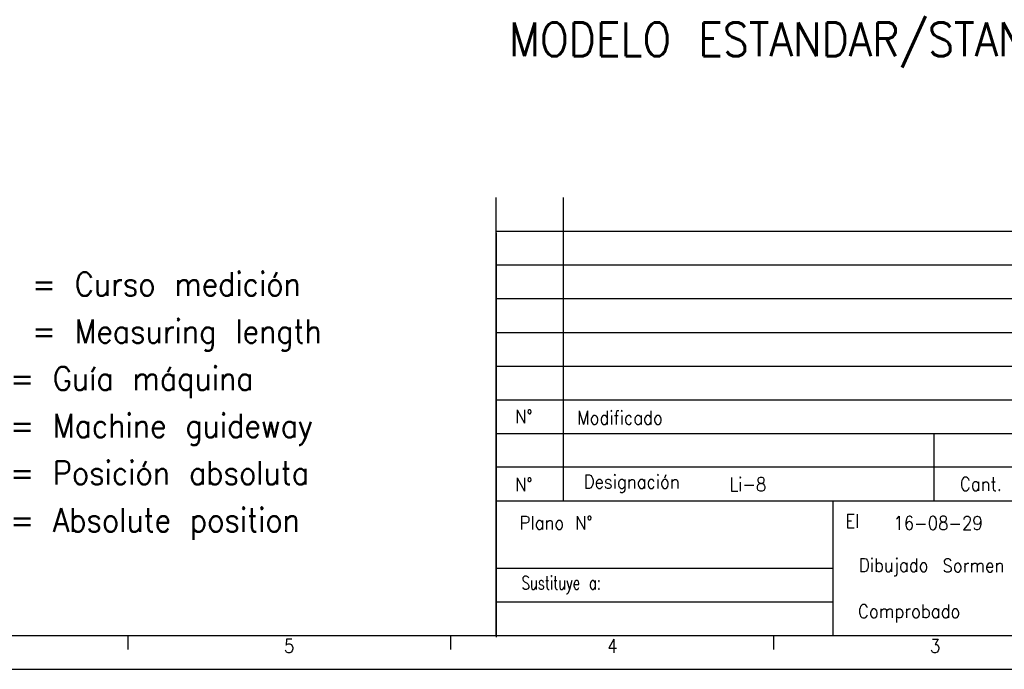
# Model space of a CAD drawing. Header units: millimetres. Extents: x -235 to 2016, y -109 to 485.
# Tile 17 of 54: x 344 to 490, y -109 to -13. Entities that reach past the tile are written whole.
import ezdxf

# ---------------------------------------------------------------- set-up
doc = ezdxf.new("R2010")
doc.units = ezdxf.units.MM
doc.layers.add('1', color=7, linetype='Continuous')
doc.styles.add('CONVERTER_11', font='txt.shx', dxfattribs={"width": 0.9})
doc.styles.add('CONVERTER_12', font='txt.shx', dxfattribs={"width": 0.72})

# ---------------------------------------------------------------- blocks, each defined once
blk = doc.blocks.new('A', base_point=(271.08, 214.12))
at = {"layer": '1', "color": 2, "insert": (337.018, -89.994), "char_height": 3.5, "attachment_point": 7, "line_spacing_factor": 1.20048, "style": 'CONVERTER_11'}
blk.add_mtext('CM = Curso medición\\PCM = Measuring length\\PG = Guía máquina\\PG = Machine guideway\\PP = Posición absoluta\\PP = Absolute position', dxfattribs=at)
blk = doc.blocks.new('Marco_a1', base_point=(184.81, 187.78))
at = {"layer": '1', "color": 7, "linetype": 'Continuous'}
for p, q in [((414.81, -104.22), (414.81, -39.22)), ((424.81, -84.22), (424.81, -39.22)), ((414.81, -74.22), (599.81, -74.22)), ((479.81, -74.22), (479.81, -84.22)), ((414.81, -84.22), (599.81, -84.22)), ((464.81, -84.22), (464.81, -94.22)), ((414.81, -94.22), (464.81, -94.22)), ((464.81, -94.22), (464.81, -99.22)), ((464.81, -99.22), (464.81, -104.22)), ((-215.19, -104.22), (599.81, -104.22))]:
    blk.add_line(p, q, dxfattribs=at)
at = {"layer": '1', "color": 2, "linetype": 'Continuous'}
for p, q in [((414.81, -44.22), (599.81, -44.22)), ((414.81, -49.22), (547.81, -49.22)), ((414.81, -54.22), (547.81, -54.22)), ((414.81, -59.22), (547.81, -59.22)), ((414.81, -64.22), (547.81, -64.22)), ((414.81, -69.22), (547.81, -69.22)), ((599.81, -79.22), (414.81, -79.22)), ((414.81, -99.22), (464.81, -99.22)), ((360.11, -104.27), (360.11, -106.27)), ((408.05, -104.27), (408.05, -106.27)), ((455.99, -104.27), (455.99, -106.27)), ((-235.19, -109.22), (604.81, -109.22))]:
    blk.add_line(p, q, dxfattribs=at)
at = {"layer": '1', "color": 6, "linetype": 'Continuous'}
blk.add_line((414.81, -44.46), (414.81, -104.46), dxfattribs=at)
at = {"layer": '1', "color": 2, "style": 'CONVERTER_11', "width": 0.9}
blk.add_text('El', height=2, dxfattribs=at).set_placement((466.67, -88.22))
at = {"layer": '1', "color": 2, "char_height": 2}
for s, insert, attachment_point, line_spacing_factor, style in [('N°', (418.94, -71.72), 5, 1.320528, 'CONVERTER_11'), ('Modificado', (426.84, -71.89), 4, 1.320528, 'CONVERTER_11'), ('Designación', (427.81, -81.72), 4, 1.320528, 'CONVERTER_11'), ('Cant.', (486.81, -81.72), 5, 1.320528, 'CONVERTER_11'), ('N°', (418.94, -81.8), 5, 1.320528, 'CONVERTER_11'), ('Plano N°', (429.15, -87.48), 6, 1.320528, 'CONVERTER_11'), ('Dibujado', (479.03, -94.09), 6, 1.320528, 'CONVERTER_11'), ('Sustituye a:', (430.37, -96.72), 6, 1.320528, 'CONVERTER_12'), ('Comprobado', (483.76, -100.94), 6, 1.320528, 'CONVERTER_11'), ('5', (383.3, -105.77), 4, 1.20048, 'CONVERTER_11'), ('4', (431.31, -105.77), 4, 1.20048, 'CONVERTER_11'), ('3', (479.24, -105.77), 4, 1.20048, 'CONVERTER_11')]:
    blk.add_mtext(s, dxfattribs=dict(at, insert=insert, attachment_point=attachment_point, line_spacing_factor=line_spacing_factor, style=style))
blk = doc.blocks.new('Top', base_point=(184.81, 187.78))
blk.add_blockref('Marco_a1', (184.81, 187.78))
blk = doc.blocks.new('_dummy_frame__64', base_point=(-235.19, -174.57))
blk.add_blockref('Top', (184.81, 187.78))
blk = doc.blocks.new('_dummy_frame__65', base_point=(-346.5, -309.51))
at = {"layer": '1'}
blk.add_blockref('_dummy_frame__64', (-235.19, -174.57), dxfattribs=at)
at = {"layer": '1', "color": 2, "style": 'CONVERTER_11', "width": 0.9}
for s, height, p in [('MODELO ESTANDAR/STANDARD MODEL', 5, (416.7, -18.24)), ('Li-8', 2, (449.46, -82.77)), ('16-08-29', 2, (473.82, -88.52)), ('Sormen', 2, (481.1, -94.82))]:
    blk.add_text(s, height=height, dxfattribs=at).set_placement(p)

msp = doc.modelspace()

# ---------------------------------------------------------------- block references
msp.add_blockref('A', (271.08, 214.12))
at = {"layer": '1'}
msp.add_blockref('_dummy_frame__65', (-346.5, -309.51), dxfattribs=at)

doc.saveas('drawing.dxf')
